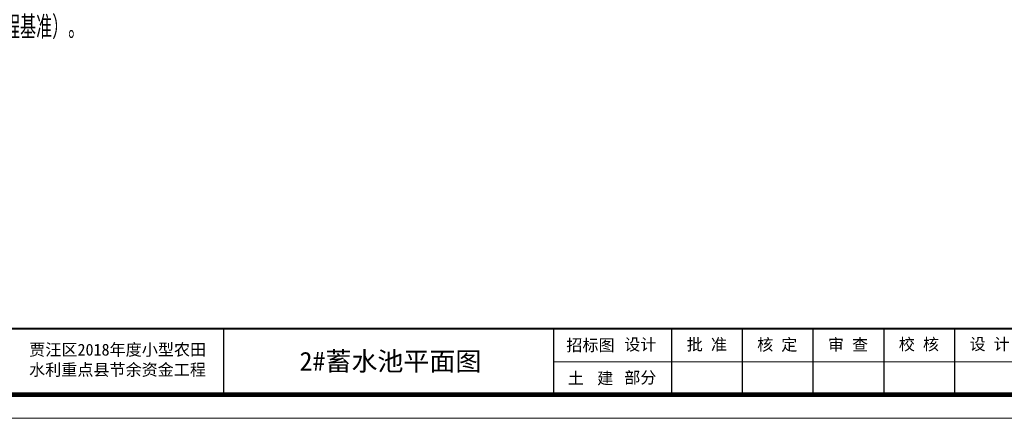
# Model space of a CAD drawing. Extents: x 555481 to 559434, y 3811529 to 3812446.
# Tile 29 of 37: x 556300 to 556363, y 3811989 to 3812015. Entities that reach past the tile are written whole.
import ezdxf
from ezdxf.enums import TextEntityAlignment as Align

# ---------------------------------------------------------------- set-up
doc = ezdxf.new("R2010")
doc.units = 0
doc.header["$LTSCALE"] = 0.5
doc.layers.get('0').update_dxf_attribs({"linetype": 'CONTINUOUS'})
doc.layers.add('文字', color=7, linetype='CONTINUOUS', lineweight=13)
doc.styles.add('hz-e', font='hztxt_e.shx', dxfattribs={"width": 0.7, "height": 40, "bigfont": 'hztxt.shx'})
doc.styles.add('LYJFS', font='times.ttf', dxfattribs={"width": 0.7})
doc.styles.add('宋体', font='txt')

# ---------------------------------------------------------------- blocks, each defined once
blk = doc.blocks.new('tk')
for p, q in [((1650, 190), (1650, 50)), ((2350, 190), (2350, 50)), ((2600, 190), (2600, 50)), ((2750, 190), (2750, 50)), ((2900, 190), (2900, 50)), ((3050, 190), (3050, 50)), ((3200, 190), (3200, 50))]:
    blk.add_line(p, q)
at = {"lineweight": 0}
for p, q in [((4150, 120), (2350, 120)), ((4200, 0), (0, 0))]:
    blk.add_line(p, q, dxfattribs=at)
at = {"lineweight": 0, "const_width": 10}
blk.add_lwpolyline([(250, 2920), (4150, 2920), (4150, 50), (250, 50)], close=True, dxfattribs=at)
at = {"lineweight": 0, "const_width": 4}
blk.add_lwpolyline([(4150, 190), (250, 190)], dxfattribs=at)
at = {"style": 'LYJFS'}
for s, p in [('招标图', (2428.3, 155)), ('土   建', (2428.3, 85))]:
    blk.add_text(s, height=25, dxfattribs=at).set_placement(p, align=Align.MIDDLE_CENTER)
at = {"char_height": 25, "attachment_point": 5, "style": '宋体'}
for s, insert in [('设计', (2534, 155)), ('批 准', (2675, 155)), ('核 定', (2824.4, 154.7)), ('审 查', (2974.3, 154.7)), ('校 核', (3124.7, 155.4)), ('设 计', (3274.7, 155.9)), ('部分', (2534, 85))]:
    blk.add_mtext(s, dxfattribs=dict(at, insert=insert))
blk = doc.blocks.new('tk1')
at = {"color": 0}
blk.add_blockref('tk', (0, 0), dxfattribs=at)
at = {"style": '宋体'}
for s, p in [('贾汪区2018年度小型农田', (1425.7, 146)), ('水利重点县节余资金工程', (1425.4, 103.5))]:
    blk.add_text(s, height=25, dxfattribs=at).set_placement(p, align=Align.MIDDLE)

msp = doc.modelspace()

# ---------------------------------------------------------------- block references
at = {"linetype": 'Continuous', "xscale": 0.03000000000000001, "yscale": 0.03000000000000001, "zscale": 0.03000000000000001}
msp.add_blockref('tk1', (556263.44959, 3811989.35314, 19.3668), dxfattribs=at)

# ---------------------------------------------------------------- texts
at = {"style": '宋体', "width": 1.01}
msp.add_text('2#蓄水池平面图', height=1.2, dxfattribs=at).set_placement((556323.57423, 3811992.97852, 19.3668), align=Align.MIDDLE_CENTER)
at = {"layer": '文字', "color": 0, "insert": (556279.01338, 3812017.37554, 29.0502), "char_height": 1.458, "width": 71.7009128, "attachment_point": 1, "style": 'hz-e'}
msp.add_mtext('说明：\\P     1、本图尺寸高程以米计（1985国家高程基准）。\\P          ', dxfattribs=at)

doc.saveas('drawing.dxf')
